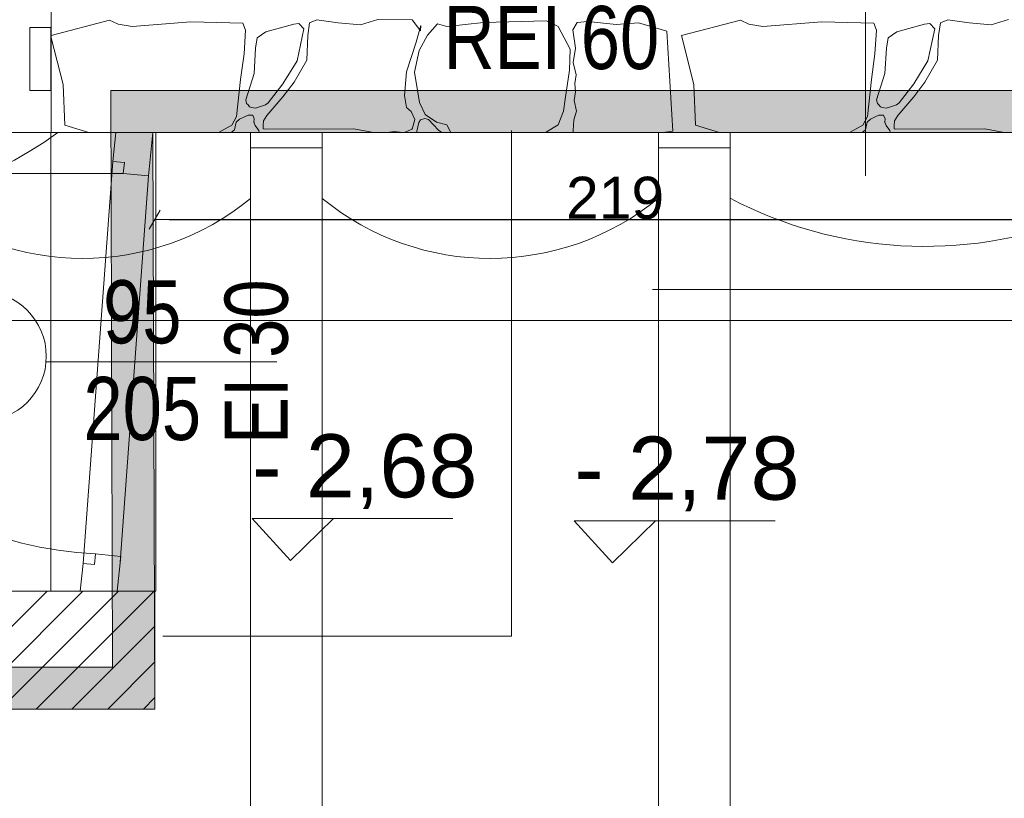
# Model space of a CAD drawing. Header units: millimetres. Extents: x -573548 to 674770, y -184010 to -47794.
# Tile 104 of 181: x 98356 to 100697, y -101390 to -99540. Entities that reach past the tile are written whole.
import ezdxf
from ezdxf.enums import TextEntityAlignment as Align

# ---------------------------------------------------------------- set-up
doc = ezdxf.new("R2010")
doc.units = ezdxf.units.MM
for name, color, linetype, lineweight in [('A.02 RZUT PIWNICY_is$0$00 ZMIANY_Nr_pióra__2', 8, 'Continuous', 9), ('A.02 RZUT PIWNICY_is$0$00 ZMIANY_Nr_pióra__20', 8, 'Continuous', 9), ('A.02 RZUT PIWNICY_is$0$0_Nr_pióra__12', 8, 'Continuous', 9), ('A.02 RZUT PIWNICY_is$0$_HATCH_Nr_pióra__18', 8, 'Continuous', 9), ('A.02 RZUT PIWNICY_is$0$A-DRZWI_Nr_pióra__9', 8, 'Continuous', 9), ('A.02 RZUT PIWNICY_is$0$A-OKNA-OPIS_Nr_pióra__8', 8, 'Continuous', 9), ('A.02 RZUT PIWNICY_is$0$A_okno_Nr_pióra__20', 8, 'Continuous', 9), ('A.02 RZUT PIWNICY_is$0$Annotation - Text_Nr_pióra__2', 8, 'Continuous', 9), ('A.02 RZUT PIWNICY_is$0$Annotation - Text_Nr_pióra__20', 8, 'Continuous', 9), ('A.02 RZUT PIWNICY_is$0$DIM MALY_Nr_pióra__8', 8, 'Continuous', 9), ('A.02 RZUT PIWNICY_is$0$DRZWI_Nr_pióra__41', 8, 'Continuous', 9), ('A.02 RZUT PIWNICY_is$0$HATCH_Nr_pióra__18', 8, 'Continuous', 9), ('A.02 RZUT PIWNICY_is$0$Koty_Nr_pióra__1', 8, 'Continuous', 9), ('A.02 RZUT PIWNICY_is$0$Koty_Nr_pióra__61', 8, 'Continuous', 9), ('A.02 RZUT PIWNICY_is$0$Nowe_00 ZMIANY_Nr_pióra__59', 8, 'Continuous', 9), ('A.02 RZUT PIWNICY_is$0$OKNO_DETAL', 8, 'Continuous', 9), ('A.02 RZUT PIWNICY_is$0$opisy inne_Nr_pióra__1', 8, 'Continuous', 9), ('A.02 RZUT PIWNICY_is$0$podciagi_Nr_pióra__1', 8, 'Continuous', 9), ('A.02 RZUT PIWNICY_is$0$SCHODY_Nr_pióra__1', 8, 'Continuous', 9), ('A.02 RZUT PIWNICY_is$0$strop_cieniej_Nr_pióra__1', 8, 'Continuous', 9), ('A.02 RZUT PIWNICY_is$0$strop_Nr_pióra__1', 8, 'Continuous', 9), ('A.02 RZUT PIWNICY_is$0$Structural - Bearing_Nr_pióra__21', 8, 'Continuous', 9), ('A.02 RZUT PIWNICY_is$0$Structural - Grid', 8, 'Continuous', 9), ('A.02 RZUT PIWNICY_is$0$Structural - Grid_Nr_pióra__17', 8, 'Continuous', 9)]:
    doc.layers.add(name, color=color, linetype=linetype, lineweight=lineweight)
doc.styles.add('A.02 RZUT PIWNICY_is$0$STYL_AUTOMATYCZNY_1', font='arial.ttf')
doc.styles.add('A.02 RZUT PIWNICY_is$0$STYL_AUTOMATYCZNY_2', font='arial.ttf')
doc.styles.add('A.02 RZUT PIWNICY_is$0$STYL_AUTOMATYCZNY_4', font='arial.ttf', dxfattribs={"width": 0.8})
doc.styles.add('A.02 RZUT PIWNICY_is$0$STYL_AUTOMATYCZNY_7', font='arial.ttf', dxfattribs={"width": 0.8})
doc.dimstyles.new('A.02 RZUT PIWNICY_is$0$STYL_AUTOMATYCZNY__1', dxfattribs={"dimtxt": 100, "dimasz": 34.231941, "dimexe": 0.18, "dimexo": 0.0625, "dimgap": 0, "dimtad": 1, "dimtih": 1, "dimtoh": 1, "dimdec": 0, "dimlfac": 0.1, "dimzin": 0, "dimdsep": 46, "dimtxsty": 'A.02 RZUT PIWNICY_is$0$STYL_AUTOMATYCZNY_2', "dimblk": 'A.02 RZUT PIWNICY_is$0$ARROWHEAD_2', "dimblk1": 'A.02 RZUT PIWNICY_is$0$ARROWHEAD_2', "dimblk2": 'A.02 RZUT PIWNICY_is$0$ARROWHEAD_2', "dimcen": 0.09, "dimse1": 1, "dimse2": 1, "dimclrd": 5, "dimclre": 5, "dimclrt": 5, "dimadec": 0, "dimazin": 0, "dimtfac": 1, "dimtdec": 4, "dimtmove": 0, "dimatfit": 3, "dimfxl": 1, "dimtolj": 1, "dimtzin": 0, "dimarcsym": 0})

# ---------------------------------------------------------------- blocks, each defined once
blk = doc.blocks.new('*X106')
at = {"layer": 'A.02 RZUT PIWNICY_is$0$_HATCH_Nr_pióra__18'}
for p, q in [((99633.2, -99540.5), (99615.8, -99547.1)), ((99683.5, -99547.1), (99633.2, -99540.5)), ((99777.6, -99539.2), (99736.4, -99552)), ((99859.4, -99540.5), (99777.6, -99539.2)), ((99879.6, -99566.5), (99859.4, -99540.5)), ((101133.2, -99540.5), (101115.8, -99547.1)), ((101183.5, -99547.1), (101133.2, -99540.5)), ((101277.6, -99539.2), (101236.4, -99552)), ((99001.3, -99577.4), (99139.9, -99541.3)), ((99139.9, -99541.3), (99160.1, -99550.8)), ((99160.1, -99550.8), (99193.4, -99555.8)), ((99193.4, -99555.8), (99333.4, -99544.6)), ((99333.4, -99544.6), (99456.8, -99548.3)), ((99456.8, -99548.3), (99463.4, -99564.8)), ((99577.8, -99550.8), (99511.7, -99568.7)), ((99590.2, -99549.2), (99577.8, -99550.8)), ((99585.7, -99637.5), (99601.9, -99561.5)), ((99601.9, -99561.5), (99590.2, -99549.2)), ((99615.8, -99547.1), (99611.3, -99577.2)), ((99736.4, -99552), (99683.5, -99547.1)), ((99868.9, -99593.3), (99880, -99553.3)), ((99880, -99553.3), (99879.6, -99566.5)), ((99920, -99549.6), (99896.1, -99576.8)), ((99942.3, -99555.8), (99920, -99549.6)), ((100029.4, -99546.3), (99942.3, -99555.8)), ((100178.9, -99542.5), (100029.4, -99546.3)), ((100206.5, -99555.8), (100178.9, -99542.5)), ((100235, -99610.2), (100206.5, -99555.8)), ((100251.5, -99546.7), (100241.5, -99564.2)), ((100241.5, -99564.2), (100248.2, -99607.5)), ((100277.5, -99544.1), (100251.5, -99546.7)), ((100344.8, -99551.2), (100277.5, -99544.1)), ((100397.7, -99547.1), (100344.8, -99551.2)), ((100465.2, -99567.3), (100397.7, -99547.1)), ((100500, -99577.8), (100639.9, -99541.3)), ((100639.9, -99541.3), (100660.1, -99550.8)), ((100660.1, -99550.8), (100693.4, -99555.8)), ((100693.4, -99555.8), (100833.4, -99544.6)), ((100833.4, -99544.6), (100956.8, -99548.3)), ((100956.8, -99548.3), (100963.4, -99564.8)), ((101077.8, -99550.8), (101011.7, -99568.7)), ((101090.2, -99549.2), (101077.8, -99550.8)), ((101085.7, -99637.5), (101101.9, -99561.5)), ((101101.9, -99561.5), (101090.2, -99549.2)), ((101115.8, -99547.1), (101111.3, -99577.2)), ((101236.4, -99552), (101183.5, -99547.1)), ((99029.5, -99693.5), (99001.3, -99582.8)), ((99463.4, -99564.8), (99459.7, -99620.6)), ((99491.1, -99582.6), (99487, -99607.8)), ((99511.7, -99568.7), (99491.1, -99582.6)), ((99611.3, -99577.2), (99608.8, -99635.8)), ((99896.1, -99576.8), (99876.3, -99612.7)), ((100479.6, -99805.1), (100465.2, -99567.3)), ((100529.5, -99693.5), (100500, -99577.8)), ((100963.4, -99564.8), (100959.7, -99620.6)), ((100991.1, -99582.6), (100987, -99607.8)), ((101011.7, -99568.7), (100991.1, -99582.6)), ((101111.3, -99577.2), (101108.8, -99635.8)), ((99487, -99607.8), (99483.7, -99667.6)), ((99846.2, -99663.5), (99868.9, -99593.3)), ((100233.8, -99659.8), (100235, -99610.2)), ((100248.2, -99607.5), (100242.7, -99641.8)), ((100987, -99607.8), (100983.7, -99667.6)), ((99459.7, -99620.6), (99451.4, -99681.7)), ((99876.3, -99612.7), (99865.1, -99664.3)), ((100959.7, -99620.6), (100951.4, -99681.7)), ((99552.2, -99692.4), (99585.7, -99637.5)), ((99608.8, -99635.8), (99578.7, -99688.7)), ((100242.7, -99641.8), (100249.4, -99671)), ((101052.2, -99692.4), (101085.7, -99637.5)), ((101108.8, -99635.8), (101078.7, -99688.7)), ((99483.7, -99667.6), (99463.7, -99730)), ((99841.2, -99720.1), (99846.2, -99663.5)), ((99865.1, -99664.3), (99876.7, -99736.6)), ((100223, -99728.7), (100233.8, -99659.8)), ((100249.4, -99671), (100246.1, -99691.2)), ((100983.7, -99667.6), (100963.7, -99730)), ((99033.3, -99790.2), (99029.5, -99693.5)), ((99451.4, -99681.7), (99442, -99770)), ((99517.2, -99737.4), (99552.2, -99692.4)), ((99578.7, -99688.7), (99552.2, -99723.4)), ((100246.1, -99691.2), (100248, -99711)), ((100533.3, -99790.2), (100529.5, -99693.5)), ((100951.4, -99681.7), (100942, -99770)), ((101017.2, -99737.4), (101052.2, -99692.4)), ((101078.7, -99688.7), (101052.2, -99723.4)), ((99552.2, -99723.4), (99513.9, -99767.9)), ((99845.7, -99748.9), (99841.2, -99720.1)), ((100248, -99711), (100244.4, -99731.7)), ((101052.2, -99723.4), (101013.9, -99767.9)), ((99463.7, -99730), (99465.9, -99738.8)), ((99465.9, -99738.8), (99469.3, -99742.3)), ((99469.3, -99742.3), (99473, -99747.3)), ((99473, -99747.3), (99477.7, -99748.2)), ((99477.7, -99748.2), (99486.9, -99750)), ((99486.9, -99750), (99494.5, -99747.7)), ((99494.5, -99747.7), (99510.7, -99742.1)), ((99510.7, -99742.1), (99517.2, -99737.4)), ((99857.3, -99758), (99845.7, -99748.9)), ((99876.7, -99736.6), (99890.7, -99765.5)), ((100219.7, -99757.6), (100223, -99728.7)), ((100244.4, -99731.7), (100250, -99757.1)), ((100963.7, -99730), (100965.9, -99738.8)), ((100965.9, -99738.8), (100969.3, -99742.3)), ((100969.3, -99742.3), (100973, -99747.3)), ((100973, -99747.3), (100977.7, -99748.2)), ((100977.7, -99748.2), (100986.9, -99750)), ((100986.9, -99750), (100994.5, -99747.7)), ((100994.5, -99747.7), (101010.7, -99742.1)), ((101010.7, -99742.1), (101017.2, -99737.4)), ((99442, -99770), (99430.8, -99790.6)), ((99460.7, -99770.6), (99448.9, -99775.9)), ((99469.4, -99766.9), (99460.7, -99770.6)), ((99480.4, -99767.1), (99469.4, -99766.9)), ((99483.9, -99775.3), (99480.4, -99767.1)), ((99483.3, -99783.2), (99483.9, -99775.3)), ((99513.9, -99767.9), (99506.4, -99780.5)), ((99866, -99777), (99857.3, -99758)), ((99889.4, -99774.3), (99879.3, -99777.9)), ((99898.1, -99777), (99889.4, -99774.3)), ((99890.7, -99765.5), (99917.6, -99783.2)), ((100206.5, -99789.8), (100219.7, -99757.6)), ((100250, -99757.1), (100244.2, -99777.7)), ((100942, -99770), (100930.8, -99790.6)), ((100960.7, -99770.6), (100948.9, -99775.9)), ((100969.4, -99766.9), (100960.7, -99770.6)), ((100980.4, -99767.1), (100969.4, -99766.9)), ((100983.9, -99775.3), (100980.4, -99767.1)), ((100983.3, -99783.2), (100983.9, -99775.3)), ((101013.9, -99767.9), (101006.4, -99780.5)), ((99090.6, -99808.2), (99033.3, -99790.2)), ((99430.8, -99790.6), (99399, -99808.2)), ((99441.1, -99783.2), (99437, -99801.3)), ((99448.9, -99775.9), (99441.1, -99783.2)), ((99486.2, -99791.4), (99483.3, -99783.2)), ((99494.9, -99803), (99486.2, -99791.4)), ((99505.5, -99791), (99505.4, -99799.1)), ((99506.4, -99780.5), (99505.5, -99791)), ((99859.4, -99799.7), (99866, -99777)), ((99875.6, -99784.1), (99870.4, -99804.6)), ((99879.3, -99777.9), (99875.6, -99784.1)), ((99922.4, -99802.5), (99898.1, -99777)), ((99917.6, -99783.2), (99942.3, -99789.8)), ((99942.3, -99789.8), (99951.3, -99808.2)), ((100176.7, -99808.2), (100206.5, -99789.8)), ((100244.2, -99777.7), (100242.4, -99802.9)), ((100590.6, -99808.2), (100533.3, -99790.2)), ((100930.8, -99790.6), (100899, -99808.2)), ((100941.1, -99783.2), (100937, -99801.3)), ((100948.9, -99775.9), (100941.1, -99783.2)), ((100986.2, -99791.4), (100983.3, -99783.2)), ((100994.9, -99803), (100986.2, -99791.4)), ((101005.5, -99791), (101005.4, -99799.1)), ((101006.4, -99780.5), (101005.5, -99791)), ((99429.1, -99807.6), (99429, -99808.2)), ((99437, -99801.3), (99429.1, -99807.6)), ((99496.1, -99808.2), (99494.9, -99803)), ((99505.4, -99799.1), (99509.7, -99799.7)), ((99509.7, -99799.7), (99721.1, -99799.3)), ((99721.1, -99799.3), (99767.2, -99808.2)), ((99799.9, -99808.2), (99816.4, -99805.9)), ((99816.4, -99805.9), (99838.3, -99808.2)), ((99840.4, -99808.2), (99859.4, -99799.7)), ((99870.4, -99804.6), (99870.6, -99808.2)), ((99927.5, -99806.3), (99922.4, -99802.5)), ((99930.5, -99808.2), (99927.5, -99806.3)), ((100242.4, -99802.9), (100242.2, -99808.2)), ((100454.6, -99808.2), (100479.6, -99805.1)), ((100929.1, -99807.6), (100929, -99808.2)), ((100937, -99801.3), (100929.1, -99807.6)), ((100996.1, -99808.2), (100994.9, -99803)), ((101005.4, -99799.1), (101009.7, -99799.7)), ((101009.7, -99799.7), (101221.1, -99799.3)), ((101221.1, -99799.3), (101267.2, -99808.2))]:
    blk.add_line(p, q, dxfattribs=at)
for p in [(99483.3, -99783.2), (100983.3, -99783.2), (99859.4, -99799.7)]:
    blk.add_point(p, dxfattribs=at)
blk = doc.blocks.new('A.02 RZUT PIWNICY_is$0$Wypełnienie_14_1')
at = {"layer": 'A.02 RZUT PIWNICY_is$0$_HATCH_Nr_pióra__18'}
blk.add_blockref('*X106', (0, 0), dxfattribs=at)
blk = doc.blocks.new('A.02 RZUT PIWNICY_is$0$Standardowy znacznik osi_3')
at = {"layer": 'A.02 RZUT PIWNICY_is$0$Structural - Grid_Nr_pióra__17'}
blk.add_line((2962.2, 0), (40906.6, 0), dxfattribs=at)
at = {"layer": 'A.02 RZUT PIWNICY_is$0$Structural - Grid_Nr_pióra__17', "style": 'A.02 RZUT PIWNICY_is$0$STYL_AUTOMATYCZNY_1'}
for tag, p in [('AC_MarkerText_1_0', (-250, -335)), ('AC_MarkerText_1_1', (44118.7, -335))]:
    blk.add_attdef(tag, text='', height=350, rotation=180, dxfattribs=at).set_placement(p, align=Align.TOP_CENTER)
blk = doc.blocks.new('A.02 RZUT PIWNICY_is$0$ARROWHEAD_2')
at = {"color": 0, "linetype": 'Continuous', "lineweight": 0}
for p, q in [((0, 0), (-1, 0)), ((-0.378, -0.655), (0.378, 0.655))]:
    blk.add_line(p, q, dxfattribs=at)
blk = doc.blocks.new('*D139')
at = {"layer": 'A.02 RZUT PIWNICY_is$0$OKNO_DETAL', "color": 5, "lineweight": -2}
blk.add_line((99281.5, -100014.9), (101403, -100014.9), dxfattribs=at)
at = {"layer": 'Defpoints', "color": 0}
for p in [(99247.3, -99807.5), (101437.3, -99808.2), (101437.3, -100084.9)]:
    blk.add_point(p, dxfattribs=at)
at = {"layer": 'A.02 RZUT PIWNICY_is$0$OKNO_DETAL', "color": 5, "lineweight": -2, "xscale": 34.23194115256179, "yscale": 34.23194115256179, "zscale": 34.23194115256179, "rotation": 180}
blk.add_blockref('A.02 RZUT PIWNICY_is$0$ARROWHEAD_2', (99247.3, -100014.9), dxfattribs=at)
at = {"layer": 'A.02 RZUT PIWNICY_is$0$OKNO_DETAL', "color": 5, "lineweight": -2, "xscale": 34.23194115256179, "yscale": 34.23194115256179, "zscale": 34.23194115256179}
blk.add_blockref('A.02 RZUT PIWNICY_is$0$ARROWHEAD_2', (101437.3, -100014.9), dxfattribs=at)
at = {"layer": 'A.02 RZUT PIWNICY_is$0$OKNO_DETAL', "color": 5, "insert": (100342, -99963.8), "char_height": 100, "attachment_point": 5, "style": 'A.02 RZUT PIWNICY_is$0$STYL_AUTOMATYCZNY_2'}
blk.add_mtext('\\A1;219', dxfattribs=at)
blk = doc.blocks.new('A.02 RZUT PIWNICY_is')
at = {"layer": 'A.02 RZUT PIWNICY_is$0$00 ZMIANY_Nr_pióra__20'}
h = blk.add_hatch(color=256, dxfattribs=at)
h.paths.add_polyline_path([(99147, -101078.2), (99142.8, -99708.2), (101537.3, -99708.2), (101537.3, -102916.3), (99419.3, -103098.8), (99427.2, -104725.1), (96537.7, -104725.5), (96536.9, -104548.2), (95637.3, -104548.2), (95637.3, -101078.2)])
h.paths.add_polyline_path([(95737.3, -101178.2), (99247.3, -101178.2), (99243.1, -99808.2), (101437.3, -99808.2), (101437.3, -102824.5), (99318.8, -103007.1), (99326.8, -104625.1), (96637.3, -104625.5), (96636.5, -104448.2), (95737.3, -104448.2)], flags=0)
at = {"layer": 'A.02 RZUT PIWNICY_is$0$HATCH_Nr_pióra__18'}
h = blk.add_hatch(dxfattribs=at)
h.set_pattern_fill('Common_Brick_0001', color=256, style=0, pattern_type=2)
h.set_pattern_definition([(45, (0, 0), (-42.426407, 42.426407), [])])
h.paths.add_polyline_path([(95737.3, -100898.2), (95737.3, -101178.2), (99247.3, -101178.2), (99246.4, -100898.2)])
at = {"layer": 'A.02 RZUT PIWNICY_is$0$00 ZMIANY_Nr_pióra__2', "flags": 128}
for points in [[(99147, -101078.2), (99142.8, -99708.2), (101537.3, -99708.2), (101537.3, -102916.3), (99419.3, -103098.8), (99427.2, -104725.1), (96537.7, -104725.5), (96536.9, -104548.2), (95637.3, -104548.2), (95637.3, -101078.2)], [(95737.3, -101178.2), (99247.3, -101178.2), (99243.1, -99808.2), (101437.3, -99808.2), (101437.3, -102824.5), (99318.8, -103007.1), (99326.8, -104625.1), (96637.3, -104625.5), (96636.5, -104448.2), (95737.3, -104448.2)]]:
    blk.add_lwpolyline(points, close=True, dxfattribs=at)
at = {"layer": 'A.02 RZUT PIWNICY_is$0$0_Nr_pióra__12'}
blk.add_line((100430.7, -100180.7), (101437, -100180.7), dxfattribs=at)
at = {"layer": 'A.02 RZUT PIWNICY_is$0$A-DRZWI_Nr_pióra__9'}
blk.add_line((98989.5, -100352.8), (99537.9, -100352.8), dxfattribs=at)
blk.add_lwpolyline([(99172.5, -99905.2), (98252.7, -99905.2, 0.403932), (99106.7, -100809.2)], format="xyb", dxfattribs=at)
at = {"layer": 'A.02 RZUT PIWNICY_is$0$A-OKNA-OPIS_Nr_pióra__8'}
blk.add_circle((98835.6, -100339.8), 154.1, dxfattribs=at)
at = {"layer": 'A.02 RZUT PIWNICY_is$0$A_okno_Nr_pióra__20'}
blk.add_lwpolyline([(99000.4, -99708.2), (99000.4, -99558.2), (98950.4, -99558.2), (98950.4, -99708.2)], close=True, dxfattribs=at)
at = {"layer": 'A.02 RZUT PIWNICY_is$0$DIM MALY_Nr_pióra__8'}
blk.add_line((100937.2, -98644.5), (100937.3, -99910.8), dxfattribs=at)
at = {"layer": 'A.02 RZUT PIWNICY_is$0$DRZWI_Nr_pióra__41'}
for points in [[(99155.3, -99808.2), (99148.2, -99876.8), (99175.2, -99879.6), (99172.5, -99905.2), (99232.4, -99911.1), (99243.1, -99808.2)], [(99070.3, -100898.2), (99077.1, -100832.1), (99104, -100834.8), (99106.7, -100809.2), (99166.5, -100815.8), (99158, -100898.2)]]:
    blk.add_lwpolyline(points, dxfattribs=at)
at = {"layer": 'A.02 RZUT PIWNICY_is$0$Koty_Nr_pióra__1'}
for points in [[(99956.2, -100725.4), (99478.9, -100725.4), (99570.1, -100824.9), (99672.2, -100725.4)], [(100722.2, -100730.9), (100244.9, -100730.9), (100336.1, -100830.5), (100438.2, -100730.9)]]:
    blk.add_lwpolyline(points, dxfattribs=at)
at = {"layer": 'A.02 RZUT PIWNICY_is$0$Nowe_00 ZMIANY_Nr_pióra__59', "flags": 128}
blk.add_lwpolyline([(95737.3, -101178.2), (99247.3, -101178.2), (99243.1, -99808.2), (101437.3, -99808.2), (101437.3, -102824.5), (100937.3, -102867.6), (100615.5, -102895.4), (100445.5, -102910), (100040.7, -102944.9), (99645.5, -102979), (99318.8, -103007.1), (99321.8, -103605.1), (99581.8, -103605.5), (99581.8, -104625.1), (99581.6, -104625.5), (96637.3, -104625.5), (96636.5, -104448.2), (95737.3, -104448.2)], close=True, dxfattribs=at)
at = {"layer": 'A.02 RZUT PIWNICY_is$0$podciagi_Nr_pióra__1'}
blk.add_line((97841.5, -99808.2), (99001.5, -99808.2), dxfattribs=at)
at = {"layer": 'A.02 RZUT PIWNICY_is$0$SCHODY_Nr_pióra__1'}
for p, q in [((100095.5, -99803.5), (100095.5, -101004.9)), ((100095.5, -101004.9), (99266.8, -101004.9))]:
    blk.add_line(p, q, dxfattribs=at)
at = {"layer": 'A.02 RZUT PIWNICY_is$0$strop_cieniej_Nr_pióra__1'}
for p, q in [((99000.4, -100898.2), (99000.4, -99808.2)), ((99250.4, -100898.2), (99250.4, -99808.2)), ((99475.5, -102985), (99475.5, -99808.2)), ((99645.5, -104625.5), (99645.5, -99808.2)), ((100445.5, -104625.5), (100445.5, -99808.2)), ((100615.5, -104625.5), (100615.5, -99808.2)), ((99148.2, -99876.8), (99077.1, -100832.1)), ((99232.4, -99911.1), (99165.1, -100829))]:
    blk.add_line(p, q, dxfattribs=at)
at = {"layer": 'A.02 RZUT PIWNICY_is$0$strop_Nr_pióra__1'}
blk.add_lwpolyline([(101437.3, -100012, -0.216228), (100615.5, -99964.1), (100615.5, -99844.2), (100445.5, -99844.2), (100445.5, -99964.1, -0.357311), (99645.5, -99964.5), (99645.5, -99844.6), (99475.5, -99844.6), (99475.5, -99964.5, -0.357311), (98675.5, -99964.1), (98675.5, -99844.2), (98505.5, -99844.2), (98505.5, -99964.1, -0.269677), (97687.3, -99964.1), (97687.3, -99844.2), (97517.3, -99844.2), (97517.3, -99964.1, -0.261353), (96687.3, -99964.1), (96687.3, -99844.2), (96517.3, -99844.2), (96517.3, -99964.1, -0.349966), (95737.3, -99964.1)], format="xyb", dxfattribs=at)
blk.add_arc((98421.4, -98976.4), 1023.3, 234.3841, 305.6159, dxfattribs=at)
at = {"layer": 'A.02 RZUT PIWNICY_is$0$Structural - Bearing_Nr_pióra__21'}
for p, q in [((99001.5, -99808.2), (99000.8, -98893)), ((101437.3, -99808.2), (99001.5, -99808.2)), ((99250.4, -100898.2), (95737.3, -100898.2)), ((99247.3, -101178.2), (99247.3, -100898.2)), ((99247.3, -101178.2), (95737.3, -101178.2))]:
    blk.add_line(p, q, dxfattribs=at)
at = {"layer": 'A.02 RZUT PIWNICY_is$0$_HATCH_Nr_pióra__18'}
blk.add_blockref('A.02 RZUT PIWNICY_is$0$Wypełnienie_14_1', (0, 0), dxfattribs=at)
at = {"layer": 'A.02 RZUT PIWNICY_is$0$Structural - Grid', "zscale": 1000, "rotation": 180}
blk.add_blockref('A.02 RZUT PIWNICY_is$0$Standardowy znacznik osi_3', (121683.4, -100254.9), dxfattribs=at)
at = {"layer": 'A.02 RZUT PIWNICY_is$0$Annotation - Text_Nr_pióra__2', "insert": (99565.8, -100548.4), "char_height": 150, "attachment_point": 7, "rotation": 90, "style": 'A.02 RZUT PIWNICY_is$0$STYL_AUTOMATYCZNY_7'}
blk.add_mtext('\\A1;{\\pql;\\fArial|b0|i0|c238|p0;\\W0.800000;EI 30}', dxfattribs=at)
at = {"layer": 'A.02 RZUT PIWNICY_is$0$Annotation - Text_Nr_pióra__20', "insert": (99934.4, -99659.3), "char_height": 150, "attachment_point": 7, "style": 'A.02 RZUT PIWNICY_is$0$STYL_AUTOMATYCZNY_7'}
blk.add_mtext('\\A1;{\\pql;\\fArial|b0|i0|c238|p0;\\W0.800000;REI 60}', dxfattribs=at)
at = {"layer": 'A.02 RZUT PIWNICY_is$0$Koty_Nr_pióra__61', "char_height": 150, "attachment_point": 7, "style": 'A.02 RZUT PIWNICY_is$0$STYL_AUTOMATYCZNY_1'}
for s, insert in [('\\A1;{\\pql;\\fArial|b0|i0|c238|p0;\\W1.000000;- 2,68}', (99478.9, -100702.9)), ('\\A1;{\\pql;\\fArial|b0|i0|c238|p0;\\W1.000000;- 2,78}', (100244.9, -100708.4))]:
    blk.add_mtext(s, dxfattribs=dict(at, insert=insert))
at = {"layer": 'A.02 RZUT PIWNICY_is$0$opisy inne_Nr_pióra__1', "char_height": 150, "attachment_point": 5, "style": 'A.02 RZUT PIWNICY_is$0$STYL_AUTOMATYCZNY_4'}
for s, insert in [('\\A1;{\\pqc;\\fArial|b0|i0|c238|p0;\\W0.800000;95}', (99217.8, -100235.1)), ('\\A1;{\\pqc;\\fArial|b0|i0|c238|p0;\\W0.800000;205}', (99217.8, -100464.9))]:
    blk.add_mtext(s, dxfattribs=dict(at, insert=insert))
at = {"layer": 'A.02 RZUT PIWNICY_is$0$OKNO_DETAL'}
dim = blk.add_linear_dim(base=(101437.3, -100014.9), p1=(99247.3, -99807.5), p2=(101437.3, -99808.2), dimstyle='A.02 RZUT PIWNICY_is$0$STYL_AUTOMATYCZNY__1', dxfattribs=at)
dim.commit()
dim.dimension.update_dxf_attribs({"geometry": '*D139', "text_midpoint": (100342, -100014.9), "dimtype": 160})

msp = doc.modelspace()

# ---------------------------------------------------------------- block references
at = {"ltscale": 10}
msp.add_blockref('A.02 RZUT PIWNICY_is', (-570.227, 0), dxfattribs=at)

doc.saveas('drawing.dxf')
